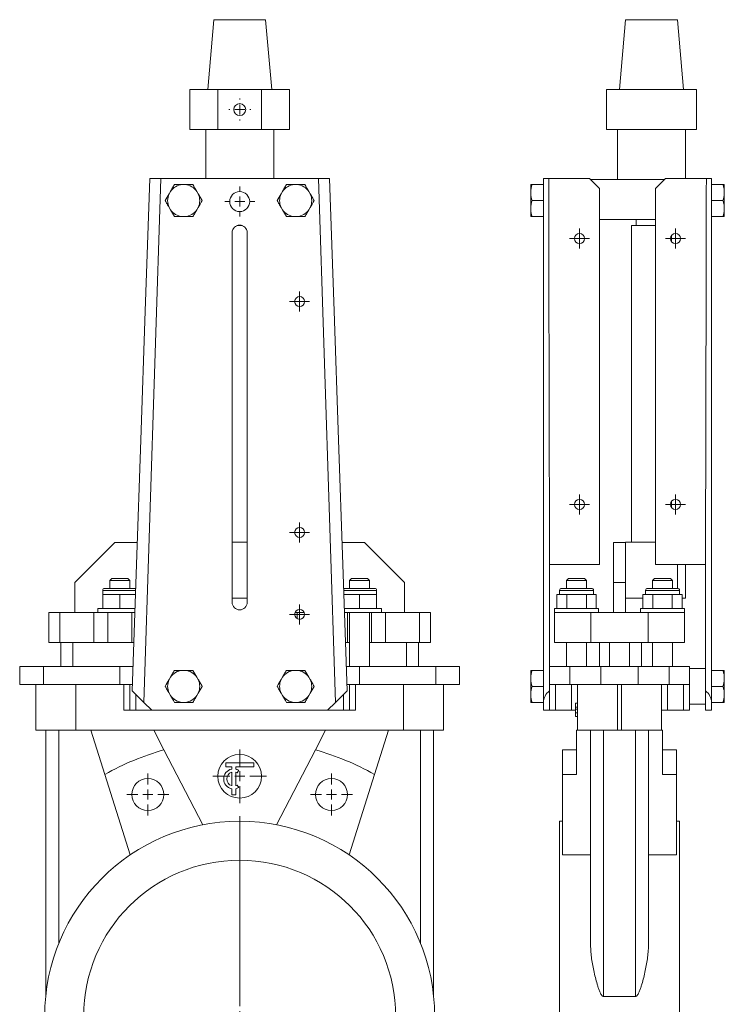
# Model space of a CAD drawing. Header units: millimetres. Extents: x -135 to 218, y 21 to 816.
# Tile 2 of 2: x -135 to 218, y 323 to 816. Entities that reach past the tile are written whole.
import ezdxf

# ---------------------------------------------------------------- set-up
doc = ezdxf.new("R2010")
doc.units = ezdxf.units.MM

# ---------------------------------------------------------------- blocks, each defined once
blk = doc.blocks.new('SW_CENTERMARKSYMBOL_0')
at = {"color": 0, "linetype": 'Continuous', "lineweight": 0}
for p, q in [((0, 5), (0, 100)), ((-5, 0), (-100, 0)), ((0, 0), (-2.5, 0)), ((0, 0), (0, 2.5)), ((0, 0), (0, -2.5)), ((0, 0), (2.5, 0)), ((5, 0), (100, 0)), ((0, -5), (0, -100))]:
    blk.add_line(p, q, dxfattribs=at)
blk = doc.blocks.new('SW_CENTERMARKSYMBOL_1')
at = {"color": 0, "linetype": 'Continuous', "lineweight": 0}
for p, q in [((0, 5), (0, 10.5)), ((-5, 0), (-10.5, 0)), ((0, 0), (-2.5, 0)), ((0, 0), (0, 2.5)), ((0, 0), (0, -2.5)), ((0, 0), (2.5, 0)), ((5, 0), (10.5, 0)), ((0, -5), (0, -10.5))]:
    blk.add_line(p, q, dxfattribs=at)
blk = doc.blocks.new('SW_CENTERMARKSYMBOL_2')
at = {"color": 0, "linetype": 'Continuous', "lineweight": 0}
for p, q in [((0, 5), (0, 10.5)), ((-5, 0), (-10.5, 0)), ((0, 0), (-2.5, 0)), ((0, 0), (0, 2.5)), ((0, 0), (0, -2.5)), ((0, 0), (2.5, 0)), ((5, 0), (10.5, 0)), ((0, -5), (0, -10.5))]:
    blk.add_line(p, q, dxfattribs=at)
blk = doc.blocks.new('SW_CENTERMARKSYMBOL_5')
at = {"color": 0, "linetype": 'Continuous', "lineweight": 0}
for p, q in [((0, 2.5), (0, 5)), ((-2.5, 0), (-5, 0)), ((0, 0), (-2.5, 0)), ((0, 0), (0, 2.5)), ((0, 0), (0, -2.5)), ((0, 0), (2.5, 0)), ((2.5, 0), (5, 0)), ((0, -2.5), (0, -5))]:
    blk.add_line(p, q, dxfattribs=at)
blk = doc.blocks.new('SW_CENTERMARKSYMBOL_6')
at = {"color": 0, "linetype": 'Continuous', "lineweight": 0}
for p, q in [((0, 2.5), (0, 5)), ((-2.5, 0), (-5, 0)), ((0, 0), (-2.5, 0)), ((0, 0), (0, 2.5)), ((0, 0), (0, -2.5)), ((0, 0), (2.5, 0)), ((2.5, 0), (5, 0)), ((0, -2.5), (0, -5))]:
    blk.add_line(p, q, dxfattribs=at)
blk = doc.blocks.new('SW_CENTERMARKSYMBOL_7')
at = {"color": 0, "linetype": 'Continuous', "lineweight": 0}
for p, q in [((0, 2.5), (0, 5)), ((-2.5, 0), (-5, 0)), ((0, 0), (-2.5, 0)), ((0, 0), (0, 2.5)), ((0, 0), (0, -2.5)), ((0, 0), (2.5, 0)), ((2.5, 0), (5, 0)), ((0, -2.5), (0, -5))]:
    blk.add_line(p, q, dxfattribs=at)
blk = doc.blocks.new('SW_CENTERMARKSYMBOL_8')
at = {"color": 0, "linetype": 'Continuous', "lineweight": 0}
for p, q in [((0, 5), (0, 7.5)), ((-5, 0), (-7.5, 0)), ((0, 0), (-2.5, 0)), ((0, 0), (0, 2.5)), ((0, 0), (0, -2.5)), ((0, 0), (2.5, 0)), ((5, 0), (7.5, 0)), ((0, -5), (0, -7.5))]:
    blk.add_line(p, q, dxfattribs=at)
blk = doc.blocks.new('SW_CENTERMARKSYMBOL_9')
at = {"color": 0, "linetype": 'Continuous', "lineweight": 0}
for p, q in [((0, 5), (0, 5.5)), ((-5, 0), (-5.5, 0)), ((0, 0), (-2.5, 0)), ((0, 0), (0, 2.5)), ((0, 0), (0, -2.5)), ((0, 0), (2.5, 0)), ((5, 0), (5.5, 0)), ((0, -5), (0, -5.5))]:
    blk.add_line(p, q, dxfattribs=at)
blk = doc.blocks.new('SW_CENTERMARKSYMBOL_10')
at = {"color": 0, "linetype": 'Continuous', "lineweight": 0}
for p, q in [((0, 5), (0, 13.4)), ((-5, 0), (-13.4, 0)), ((0, 0), (-2.5, 0)), ((0, 0), (0, 2.5)), ((0, 0), (0, -2.5)), ((0, 0), (2.5, 0)), ((5, 0), (13.4, 0)), ((0, -5), (0, -13.4))]:
    blk.add_line(p, q, dxfattribs=at)
blk = doc.blocks.new('SW_CENTERMARKSYMBOL_11')
at = {"color": 0, "linetype": 'Continuous', "lineweight": 0}
for p, q in [((0, 2.5), (0, 5)), ((-2.5, 0), (-5, 0)), ((0, 0), (-2.5, 0)), ((0, 0), (0, 2.5)), ((0, 0), (0, -2.5)), ((0, 0), (2.5, 0)), ((2.5, 0), (5, 0)), ((0, -2.5), (0, -5))]:
    blk.add_line(p, q, dxfattribs=at)
blk = doc.blocks.new('SW_CENTERMARKSYMBOL_12')
at = {"color": 0, "linetype": 'Continuous', "lineweight": 0}
for p, q in [((0, 2.5), (0, 5)), ((-2.5, 0), (-5, 0)), ((0, 0), (-2.5, 0)), ((0, 0), (0, 2.5)), ((0, 0), (0, -2.5)), ((0, 0), (2.5, 0)), ((2.5, 0), (5, 0)), ((0, -2.5), (0, -5))]:
    blk.add_line(p, q, dxfattribs=at)
blk = doc.blocks.new('SW_CENTERMARKSYMBOL_13')
at = {"color": 0, "linetype": 'Continuous', "lineweight": 0}
for p, q in [((0, 2.5), (0, 5)), ((-2.5, 0), (-5, 0)), ((0, 0), (-2.5, 0)), ((0, 0), (0, 2.5)), ((0, 0), (0, -2.5)), ((0, 0), (2.5, 0)), ((2.5, 0), (5, 0)), ((0, -2.5), (0, -5))]:
    blk.add_line(p, q, dxfattribs=at)
blk = doc.blocks.new('SW_CENTERMARKSYMBOL_14')
at = {"color": 0, "linetype": 'Continuous', "lineweight": 0}
for p, q in [((0, 2.5), (0, 5)), ((-2.5, 0), (-5, 0)), ((0, 0), (-2.5, 0)), ((0, 0), (0, 2.5)), ((0, 0), (0, -2.5)), ((0, 0), (2.5, 0)), ((2.5, 0), (5, 0)), ((0, -2.5), (0, -5))]:
    blk.add_line(p, q, dxfattribs=at)

msp = doc.modelspace()

# ---------------------------------------------------------------- linework, layer by layer
at = {"color": 7, "linetype": 'Continuous', "lineweight": 15}
for p, q in [((-37.72, 815.68), (-40.78, 780.68)), ((-37.72, 815.68), (-11.85, 815.68)), ((-11.85, 815.68), (-8.78, 780.68)), ((168.23, 815.68), (165.17, 780.68)), ((168.23, 815.68), (194.11, 815.68)), ((194.11, 815.68), (197.17, 780.68)), ((-49.78, 780.68), (-49.78, 760.68)), ((-49.78, 780.68), (-35.68, 780.68)), ((-35.68, 780.68), (-35.68, 760.68)), ((-35.68, 780.68), (-13.89, 780.68)), ((-13.89, 780.68), (-13.89, 760.68)), ((-13.89, 780.68), (0.22, 780.68)), ((0.22, 760.68), (0.22, 780.68)), ((158.67, 780.68), (158.67, 760.68)), ((158.67, 780.68), (203.67, 780.68)), ((203.67, 780.68), (203.67, 760.68)), ((-49.78, 760.68), (-35.68, 760.68)), ((-41.78, 760.68), (-41.78, 736.18)), ((-35.68, 760.68), (-13.89, 760.68)), ((-13.89, 760.68), (0.22, 760.68)), ((-7.78, 736.18), (-7.78, 760.68)), ((158.67, 760.68), (203.67, 760.68)), ((164.17, 760.68), (164.17, 735.68)), ((198.17, 736.18), (198.17, 760.68)), ((-64.13, 736.18), (-72.65, 474.05)), ((-69.78, 736.18), (-64.13, 736.18)), ((-64.13, 736.18), (-24.78, 736.18)), ((-24.78, 736.18), (14.56, 736.18)), ((23.09, 474.05), (14.56, 736.18)), ((14.56, 736.18), (20.22, 736.18)), ((127.17, 736.18), (129.74, 736.18)), ((127.17, 474.05), (127.17, 736.18)), ((150.17, 736.18), (129.74, 736.18)), ((155.17, 731.18), (150.17, 736.18)), ((150.67, 735.68), (187.67, 735.68)), ((188.17, 736.18), (183.17, 731.18)), ((188.17, 736.18), (208.6, 736.18)), ((208.6, 736.18), (211.17, 736.18)), ((211.17, 736.18), (211.17, 474.05)), ((-59.39, 729.73), (-60.03, 728.63)), ((-52.14, 733.18), (-53.42, 733.18)), ((-45.53, 728.63), (-46.17, 729.73)), ((-3.39, 729.73), (-4.03, 728.63)), ((3.86, 733.18), (2.58, 733.18)), ((10.47, 728.63), (9.83, 729.73)), ((120.77, 729.73), (120.77, 733.18)), ((120.77, 729.73), (120.77, 728.63)), ((121.47, 733.18), (127.17, 733.18)), ((155.17, 543.18), (155.17, 731.18)), ((183.17, 543.18), (183.17, 731.18)), ((216.87, 733.18), (211.17, 733.18)), ((217.57, 733.18), (217.57, 729.73)), ((217.57, 729.73), (217.57, 728.63)), ((120.77, 721.73), (120.77, 728.63)), ((121.47, 725.18), (127.17, 725.18)), ((216.87, 725.18), (211.17, 725.18)), ((217.57, 728.63), (217.57, 721.73)), ((-60.03, 721.73), (-59.39, 720.62)), ((-46.17, 720.62), (-45.53, 721.73)), ((-4.03, 721.73), (-3.39, 720.62)), ((9.83, 720.62), (10.47, 721.73)), ((120.77, 721.73), (120.77, 720.62)), ((120.77, 717.18), (120.77, 720.62)), ((217.57, 721.73), (217.57, 720.62)), ((217.57, 720.62), (217.57, 717.18)), ((-53.42, 717.18), (-52.14, 717.18)), ((2.58, 717.18), (3.86, 717.18)), ((121.47, 717.18), (127.17, 717.18)), ((155.17, 715.68), (183.17, 715.68)), ((173.42, 715.68), (173.42, 712.68)), ((216.87, 717.18), (211.17, 717.18)), ((-26.13, 712.68), (-23.44, 712.68)), ((171.17, 712.68), (171.17, 554.28)), ((171.17, 712.68), (183.19, 712.68)), ((-28.53, 524.18), (-28.53, 709.18)), ((-21.03, 709.18), (-21.03, 524.18)), ((191.17, 704.68), (191.17, 707.68)), ((191.17, 571.68), (191.17, 574.68)), ((-87.28, 554.18), (-107.28, 534.18)), ((-87.28, 554.18), (-76.03, 554.18)), ((-28.53, 554.28), (-21.03, 554.28)), ((26.46, 554.18), (37.72, 554.18)), ((57.72, 534.18), (37.72, 554.18)), ((162.17, 554.18), (168.17, 554.18)), ((162.17, 534.18), (162.17, 554.18)), ((168.17, 554.18), (168.17, 554.28)), ((168.17, 554.28), (183.17, 554.28)), ((168.17, 554.18), (168.17, 534.18)), ((-76.41, 543.18), (-78.47, 479.86)), ((26.84, 543.18), (28.9, 479.86)), ((130.17, 543.18), (130.17, 492.18)), ((155.17, 543.18), (130.17, 543.18)), ((183.17, 543.18), (208.17, 543.18)), ((194.17, 531.18), (194.17, 543.18)), ((198.17, 526.28), (198.17, 543.18)), ((208.17, 543.18), (208.17, 479.86)), ((-107.28, 519.18), (-107.28, 534.18)), ((-88.78, 536.18), (-89.78, 535.18)), ((-89.78, 535.18), (-89.78, 531.18)), ((-79.78, 535.18), (-89.78, 535.18)), ((-88.78, 536.18), (-80.78, 536.18)), ((-79.78, 535.18), (-80.78, 536.18)), ((-79.78, 531.18), (-79.78, 535.18)), ((31.22, 536.18), (30.22, 535.18)), ((30.22, 535.18), (30.22, 531.18)), ((35.22, 535.18), (30.22, 535.18)), ((31.22, 536.18), (35.22, 536.18)), ((35.22, 536.18), (39.22, 536.18)), ((40.22, 535.18), (35.22, 535.18)), ((40.22, 535.18), (39.22, 536.18)), ((40.22, 531.18), (40.22, 535.18)), ((57.72, 519.18), (57.72, 534.18)), ((139.67, 536.18), (138.67, 535.18)), ((138.67, 535.18), (138.67, 531.18)), ((138.67, 535.18), (148.67, 535.18)), ((147.67, 536.18), (139.67, 536.18)), ((148.67, 535.18), (147.67, 536.18)), ((148.67, 531.18), (148.67, 535.18)), ((168.17, 534.18), (162.17, 534.18)), ((162.17, 519.18), (162.17, 534.18)), ((168.17, 519.18), (168.17, 534.18)), ((182.67, 536.18), (181.67, 535.18)), ((181.67, 535.18), (181.67, 531.18)), ((191.67, 535.18), (181.67, 535.18)), ((182.67, 536.18), (190.67, 536.18)), ((191.67, 535.18), (190.67, 536.18)), ((191.67, 531.18), (191.67, 535.18)), ((-93.28, 530.18), (-93.28, 528.18)), ((-93.28, 528.18), (-93.28, 521.18)), ((-93.28, 528.18), (-89.03, 528.18)), ((-92.28, 531.18), (-77.28, 531.18)), ((-89.03, 528.18), (-84.78, 528.18)), ((-84.78, 528.18), (-84.78, 521.18)), ((-84.78, 528.18), (-80.53, 528.18)), ((-80.53, 528.18), (-76.9, 528.18)), ((30.97, 528.18), (27.33, 528.18)), ((27.72, 531.18), (35.22, 531.18)), ((35.22, 528.18), (30.97, 528.18)), ((35.22, 531.18), (42.72, 531.18)), ((35.22, 528.18), (35.22, 521.18)), ((39.47, 528.18), (35.22, 528.18)), ((43.72, 528.18), (39.47, 528.18)), ((43.72, 528.18), (43.72, 530.18)), ((43.72, 528.18), (43.72, 521.18)), ((133.85, 528.18), (133.85, 521.18)), ((136.31, 528.18), (133.85, 528.18)), ((135.17, 530.18), (135.17, 528.18)), ((151.17, 531.18), (136.17, 531.18)), ((138.76, 528.18), (136.31, 528.18)), ((138.76, 528.18), (138.76, 521.18)), ((143.67, 528.18), (138.76, 528.18)), ((148.58, 528.18), (143.67, 528.18)), ((148.58, 528.18), (148.58, 521.18)), ((151.03, 528.18), (148.58, 528.18)), ((153.48, 528.18), (151.03, 528.18)), ((152.17, 528.18), (152.17, 530.18)), ((153.48, 528.18), (153.48, 521.18)), ((176.85, 528.18), (176.85, 521.18)), ((176.85, 528.18), (179.31, 528.18)), ((178.17, 530.18), (178.17, 528.18)), ((179.17, 531.18), (194.17, 531.18)), ((179.31, 528.18), (181.76, 528.18)), ((181.76, 528.18), (181.76, 521.18)), ((181.76, 528.18), (186.67, 528.18)), ((186.67, 528.18), (191.58, 528.18)), ((191.58, 528.18), (191.58, 521.18)), ((191.58, 528.18), (194.03, 528.18)), ((194.03, 528.18), (196.48, 528.18)), ((195.17, 528.18), (195.17, 530.18)), ((196.48, 528.18), (196.48, 521.18)), ((-28.53, 526.28), (-21.03, 526.28)), ((168.17, 526.28), (176.85, 526.28)), ((196.48, 526.28), (198.17, 526.28)), ((-120.28, 519.18), (-120.28, 504.18)), ((-120.28, 519.18), (-114.68, 519.18)), ((-114.68, 519.18), (-114.68, 504.18)), ((-114.68, 519.18), (-97.78, 519.18)), ((-97.78, 519.18), (-97.78, 504.18)), ((-97.78, 519.18), (-90.78, 519.18)), ((-95.78, 521.18), (-95.78, 519.18)), ((-95.78, 521.18), (-77.12, 521.18)), ((-90.78, 519.18), (-90.78, 504.18)), ((-78.78, 519.18), (-90.78, 519.18)), ((-78.78, 519.18), (-78.78, 504.18)), ((-78.78, 519.18), (-77.19, 519.18)), ((2.93, 519.18), (4.02, 519.18)), ((4.02, 519.18), (7.51, 519.18)), ((46.22, 521.18), (27.56, 521.18)), ((27.62, 519.18), (29.22, 519.18)), ((29.22, 519.18), (29.22, 504.18)), ((41.22, 519.18), (29.22, 519.18)), ((30.22, 519.18), (30.22, 492.18)), ((40.22, 492.18), (40.22, 519.18)), ((41.22, 519.18), (48.22, 519.18)), ((41.22, 519.18), (41.22, 504.18)), ((46.22, 519.18), (46.22, 521.18)), ((48.22, 519.18), (48.22, 504.18)), ((48.22, 519.18), (65.11, 519.18)), ((65.11, 519.18), (65.11, 504.18)), ((65.11, 519.18), (70.72, 519.18)), ((70.72, 504.18), (70.72, 519.18)), ((132.67, 521.18), (132.67, 519.18)), ((154.67, 521.18), (132.67, 521.18)), ((132.67, 519.18), (132.67, 504.18)), ((132.67, 519.18), (150.89, 519.18)), ((150.89, 519.18), (150.89, 504.18)), ((150.89, 519.18), (179.45, 519.18)), ((154.67, 519.18), (154.67, 521.18)), ((175.67, 521.18), (175.67, 519.18)), ((175.67, 521.18), (197.67, 521.18)), ((179.45, 519.18), (179.45, 504.18)), ((179.45, 519.18), (197.67, 519.18)), ((197.67, 519.18), (197.67, 521.18)), ((197.67, 519.18), (197.67, 504.18)), ((-120.28, 504.18), (-114.68, 504.18)), ((-114.68, 504.18), (-97.78, 504.18)), ((-114.28, 504.18), (-114.28, 492.18)), ((-108.28, 504.18), (-108.28, 492.18)), ((-97.78, 504.18), (-90.78, 504.18)), ((-90.78, 504.18), (-78.78, 504.18)), ((-78.78, 504.18), (-77.68, 504.18)), ((28.11, 504.18), (29.22, 504.18)), ((29.22, 504.18), (30.22, 504.18)), ((40.22, 504.18), (41.22, 504.18)), ((41.22, 504.18), (48.22, 504.18)), ((48.22, 504.18), (65.11, 504.18)), ((58.72, 504.18), (58.72, 492.18)), ((64.72, 504.18), (64.72, 492.18)), ((65.11, 504.18), (70.72, 504.18)), ((132.67, 504.18), (150.89, 504.18)), ((138.67, 504.18), (138.67, 492.18)), ((148.67, 492.18), (148.67, 504.18)), ((150.89, 504.18), (179.45, 504.18)), ((155.17, 504.18), (155.17, 492.18)), ((160.17, 504.18), (160.17, 492.18)), ((170.17, 504.18), (170.17, 492.18)), ((176.17, 504.18), (176.17, 492.18)), ((179.45, 504.18), (197.67, 504.18)), ((181.67, 504.18), (181.67, 492.18)), ((191.67, 492.18), (191.67, 504.18)), ((-134.78, 483.18), (-134.78, 492.18)), ((-134.78, 492.18), (-122.92, 492.18)), ((-122.92, 483.18), (-122.92, 492.18)), ((-122.92, 492.18), (-84.78, 492.18)), ((-84.78, 483.18), (-84.78, 492.18)), ((-84.78, 492.18), (-78.07, 492.18)), ((-52.14, 490.18), (-53.42, 490.18)), ((3.86, 490.18), (2.58, 490.18)), ((28.5, 492.18), (35.22, 492.18)), ((35.22, 483.18), (35.22, 492.18)), ((35.22, 492.18), (73.36, 492.18)), ((73.36, 483.18), (73.36, 492.18)), ((73.36, 492.18), (85.22, 492.18)), ((85.22, 483.18), (85.22, 492.18)), ((120.77, 486.73), (120.77, 490.18)), ((121.47, 490.18), (127.17, 490.18)), ((130.17, 483.18), (130.17, 492.18)), ((130.17, 492.18), (140.39, 492.18)), ((140.39, 483.18), (140.39, 492.18)), ((140.39, 492.18), (155.84, 492.18)), ((155.84, 483.18), (155.84, 492.18)), ((155.84, 492.18), (174.5, 492.18)), ((174.5, 483.18), (174.5, 492.18)), ((174.5, 492.18), (189.95, 492.18)), ((189.95, 483.18), (189.95, 492.18)), ((189.95, 492.18), (200.17, 492.18)), ((200.17, 483.18), (200.17, 492.18)), ((208.17, 491.18), (200.17, 491.18)), ((216.87, 490.18), (211.17, 490.18)), ((217.57, 490.18), (217.57, 486.73)), ((-134.78, 483.18), (-122.92, 483.18)), ((-126.78, 460.18), (-126.78, 483.18)), ((-122.92, 483.18), (-84.78, 483.18)), ((-106.78, 460.18), (-106.78, 483.18)), ((-84.78, 483.18), (-78.36, 483.18)), ((-82.78, 470.18), (-82.78, 483.18)), ((-79.78, 470.18), (-79.78, 483.18)), ((-59.39, 486.73), (-60.03, 485.63)), ((-45.53, 485.63), (-46.17, 486.73)), ((-3.39, 486.73), (-4.03, 485.63)), ((10.47, 485.63), (9.83, 486.73)), ((28.79, 483.18), (35.22, 483.18)), ((30.22, 470.18), (30.22, 483.18)), ((33.22, 470.18), (33.22, 483.18)), ((35.22, 483.18), (73.36, 483.18)), ((57.22, 460.18), (57.22, 483.18)), ((73.36, 483.18), (85.22, 483.18)), ((77.22, 460.18), (77.22, 483.18)), ((120.77, 486.73), (120.77, 485.63)), ((120.77, 478.73), (120.77, 485.63)), ((130.17, 483.18), (140.39, 483.18)), ((130.17, 483.18), (130.17, 479.86)), ((133.17, 470.18), (133.17, 483.18)), ((140.39, 483.18), (155.84, 483.18)), ((141.17, 470.18), (141.17, 483.18)), ((144.17, 460.18), (144.17, 483.18)), ((155.84, 483.18), (174.5, 483.18)), ((164.17, 460.18), (164.17, 483.18)), ((166.17, 460.18), (166.17, 483.18)), ((174.5, 483.18), (189.95, 483.18)), ((186.17, 460.18), (186.17, 483.18)), ((189.17, 470.18), (189.17, 483.18)), ((189.95, 483.18), (200.17, 483.18)), ((197.17, 470.18), (197.17, 483.18)), ((200.17, 470.18), (200.17, 483.18)), ((217.57, 486.73), (217.57, 485.63)), ((217.57, 485.63), (217.57, 478.73)), ((-60.03, 478.73), (-59.39, 477.62)), ((-46.17, 477.62), (-45.53, 478.73)), ((-4.03, 478.73), (-3.39, 477.62)), ((9.83, 477.62), (10.47, 478.73)), ((120.77, 478.73), (120.77, 477.62)), ((121.47, 482.18), (127.17, 482.18)), ((130.17, 478.18), (130.17, 479.86)), ((130.17, 470.18), (130.17, 478.18)), ((208.17, 470.18), (208.17, 479.86)), ((216.87, 482.18), (211.17, 482.18)), ((217.57, 478.73), (217.57, 477.62)), ((-68.78, 470.18), (-72.65, 474.05)), ((-53.42, 474.18), (-52.14, 474.18)), ((2.58, 474.18), (3.86, 474.18)), ((23.09, 474.05), (19.22, 470.18)), ((120.77, 474.18), (120.77, 477.62)), ((121.47, 474.18), (127.17, 474.18)), ((127.17, 470.18), (127.17, 474.05)), ((143.17, 473.69), (143.17, 471.74)), ((143.17, 473.69), (144.17, 473.69)), ((208.17, 473.18), (200.17, 473.18)), ((216.87, 474.18), (211.17, 474.18)), ((211.17, 470.18), (211.17, 474.05)), ((217.57, 477.62), (217.57, 474.18)), ((-79.78, 470.18), (-82.78, 470.18)), ((-76.78, 470.18), (-79.78, 470.18)), ((-68.96, 470.18), (-76.78, 470.18)), ((-68.78, 470.18), (19.22, 470.18)), ((27.22, 470.18), (19.39, 470.18)), ((30.22, 470.18), (27.22, 470.18)), ((33.22, 470.18), (30.22, 470.18)), ((130.17, 470.18), (127.17, 470.18)), ((133.17, 470.18), (130.17, 470.18)), ((141.17, 470.18), (133.17, 470.18)), ((143.18, 470.18), (141.17, 470.18)), ((143.17, 471.74), (144.17, 471.74)), ((143.17, 471.74), (143.17, 470.84)), ((143.17, 470.84), (144.17, 470.84)), ((143.17, 470.35), (143.17, 469.25)), ((143.17, 468.96), (144.17, 468.96)), ((189.17, 470.18), (186.17, 470.18)), ((197.17, 470.18), (189.17, 470.18)), ((200.17, 470.18), (197.17, 470.18)), ((208.17, 470.18), (211.17, 470.18)), ((143.17, 467.02), (144.17, 467.02)), ((-106.78, 460.18), (-126.78, 460.18)), ((-121.78, 327.04), (-121.78, 460.18)), ((-115.28, 353.46), (-115.28, 460.18)), ((-99.16, 460.18), (-106.78, 460.18)), ((-67.74, 460.18), (-99.16, 460.18)), ((-99.16, 460.18), (-92.21, 438.16)), ((-62.65, 450.4), (-67.74, 460.18)), ((18.17, 460.18), (-67.74, 460.18)), ((18.17, 460.18), (13.08, 450.4)), ((49.59, 460.18), (18.17, 460.18)), ((42.65, 438.16), (49.59, 460.18)), ((57.22, 460.18), (49.59, 460.18)), ((77.22, 460.18), (57.22, 460.18)), ((65.72, 353.46), (65.72, 460.18)), ((72.22, 327.04), (72.22, 460.18)), ((143.67, 460.18), (143.67, 438.16)), ((143.67, 460.18), (144.17, 460.18)), ((164.17, 460.18), (144.17, 460.18)), ((150.67, 353.46), (150.67, 460.18)), ((157.17, 327.04), (157.17, 460.18)), ((166.17, 460.18), (164.17, 460.18)), ((186.17, 460.18), (166.17, 460.18)), ((173.17, 327.04), (173.17, 460.18)), ((179.67, 353.46), (179.67, 460.18)), ((186.17, 460.18), (186.67, 460.18)), ((186.67, 460.18), (186.67, 438.16)), ((-43.14, 412.93), (-62.65, 450.4)), ((-6.42, 412.93), (13.08, 450.4)), ((136.67, 450.4), (136.67, 438.16)), ((143.67, 450.4), (136.67, 450.4)), ((193.67, 450.4), (186.67, 450.4)), ((193.67, 450.4), (193.67, 438.16)), ((-31.78, 441.85), (-31.78, 443.85)), ((-31.78, 443.85), (-17.78, 443.85)), ((-17.78, 443.85), (-17.78, 441.85)), ((-28.78, 441.85), (-31.78, 441.85)), ((-28.78, 440.75), (-28.78, 441.85)), ((-28.78, 432.49), (-28.78, 439.2)), ((-26.78, 440.75), (-26.78, 441.85)), ((-17.78, 441.85), (-26.78, 441.85)), ((-26.78, 432.49), (-26.78, 439.2)), ((-25.28, 440.18), (-26.03, 438.88)), ((-92.21, 438.16), (-79.51, 397.87)), ((42.65, 438.16), (29.94, 397.87)), ((136.67, 438.16), (136.67, 397.87)), ((143.67, 438.16), (136.67, 438.16)), ((193.67, 438.16), (186.67, 438.16)), ((193.67, 438.16), (193.67, 397.87)), ((-28.78, 427.85), (-28.78, 430.95)), ((-26.78, 427.85), (-26.78, 430.95)), ((-25.28, 431.52), (-26.03, 432.82)), ((-28.78, 427.85), (-26.78, 427.85)), ((136.67, 414.68), (135.17, 414.68)), ((135.17, 414.68), (135.17, 219.68)), ((195.17, 414.68), (193.67, 414.68)), ((195.17, 414.68), (195.17, 219.68)), ((150.67, 397.87), (136.67, 397.87)), ((193.67, 397.87), (179.67, 397.87)), ((157.17, 327.04), (173.17, 327.04))]:
    msp.add_line(p, q, dxfattribs=at)
at = {"color": 8, "linetype": 'Continuous', "lineweight": 15}
for p, q in [((-76.83, 530.18), (-93.28, 530.18)), ((35.22, 530.18), (27.26, 530.18)), ((43.72, 530.18), (35.22, 530.18)), ((135.17, 530.18), (152.17, 530.18)), ((195.17, 530.18), (178.17, 530.18)), ((4.02, 519.18), (4.02, 515.98)), ((-76.78, 470.18), (-76.78, 478.18)), ((27.22, 470.18), (27.22, 478.18))]:
    msp.add_line(p, q, dxfattribs=at)
at = {"color": 7, "linetype": 'Continuous', "lineweight": 15, "flags": 128}
for points in [[(-76.41, 543.18), (-74.27, 605.56), (-72.06, 669.91), (-69.78, 736.18)], [(20.22, 736.18), (22.49, 669.91), (24.7, 605.56), (26.84, 543.18)], [(-72.65, 474.05), (-73.99, 475.39), (-75.29, 476.68), (-76.49, 477.89), (-77.56, 478.96), (-78.47, 479.86)], [(28.9, 479.86), (28, 478.96), (26.93, 477.89), (25.72, 476.68), (24.43, 475.39), (23.09, 474.05)]]:
    msp.add_lwpolyline(points, dxfattribs=at)
at = {"color": 7, "linetype": 'Continuous', "lineweight": 15}
for centre, radius in [((-24.78, 770.68), 3), ((-24.78, 724.68), 5), ((145.17, 706.18), 2.5), ((193.17, 706.18), 2.5), ((5.22, 674.68), 2.5), ((145.17, 573.18), 2.5), ((193.17, 573.18), 2.5), ((5.22, 559.18), 2.5), ((5.22, 518.18), 2.5), ((-24.78, 437.18), 10.9), ((-70.71, 428.04), 8), ((21.14, 428.04), 8), ((-24.78, 317.18), 97.5), ((-24.78, 317.18), 78)]:
    msp.add_circle(centre, radius, dxfattribs=at)
for centre, radius, start, end in [((-52.78, 725.18), 8.03, 94.5671, 145.4329), ((-52.78, 725.18), 8.03, 34.5671, 85.4329), ((3.22, 725.18), 8.03, 94.5671, 145.4329), ((3.22, 725.18), 8.03, 34.5671, 85.4329), ((-52.78, 725.18), 8.03, 154.5671, 205.4329), ((-52.78, 725.18), 8.03, 334.5671, 25.4329), ((3.22, 725.18), 8.03, 154.5671, 205.4329), ((3.22, 725.18), 8.03, 334.5671, 25.4329), ((-52.78, 725.18), 8.03, 214.5671, 265.4329), ((-52.78, 725.18), 8.03, 274.5671, 325.4329), ((3.22, 725.18), 8.03, 214.5671, 265.4329), ((3.22, 725.18), 8.03, 274.5671, 325.4329), ((-24.78, 709.18), 3.75, 0, 180), ((-92.28, 530.18), 1, 90, 180), ((-77.28, 530.18), 1, 61.2763, 90), ((27.72, 530.18), 1, 90, 118.7237), ((42.72, 530.18), 1, 0, 90), ((136.17, 530.18), 1, 90, 180), ((151.17, 530.18), 1, 0, 90), ((179.17, 530.18), 1, 90, 180), ((194.17, 530.18), 1, 0, 90), ((-24.78, 524.18), 3.75, 180, 0), ((-52.78, 482.18), 8.03, 94.5671, 145.4329), ((-52.78, 482.18), 8.03, 34.5671, 85.4329), ((3.22, 482.18), 8.03, 94.5671, 145.4329), ((3.22, 482.18), 8.03, 34.5671, 85.4329), ((-52.78, 482.18), 8.03, 154.5671, 205.4329), ((-52.78, 482.18), 8.03, 334.5671, 25.4329), ((3.22, 482.18), 8.03, 154.5671, 205.4329), ((3.22, 482.18), 8.03, 334.5671, 25.4329), ((-52.78, 482.18), 8.03, 214.5671, 265.4329), ((-52.78, 482.18), 8.03, 274.5671, 325.4329), ((3.22, 482.18), 8.03, 214.5671, 265.4329), ((3.22, 482.18), 8.03, 274.5671, 325.4329), ((-24.78, 317.18), 138.5, 105.8662, 119.1338), ((-24.78, 317.18), 138.5, 60.8662, 74.1338), ((-27.78, 435.85), 5, 101.537, 258.463), ((-27.78, 435.85), 3.5, 106.6015, 253.3985), ((-27.78, 435.85), 5, 60, 78.463), ((-27.78, 435.85), 3.5, 60, 73.3985), ((-27.78, 435.85), 3.5, 286.6015, 300), ((-27.78, 435.85), 5, 281.537, 300)]:
    msp.add_arc(centre, radius, start, end, dxfattribs=at)
for centre, major_axis, ratio, start_param, end_param in [((134.67, 3892.83), (0, 4187.07), 0.001791, 2.424783, 2.498092), ((203.67, 3892.83), (0, 4187.07), 0.001791, 3.785094, 3.858402), ((134.67, 474.05), (7.5, 0), 0.969003, 2.214297, 3.141593), ((203.67, 474.05), (7.5, 0), 0.969003, 0, 0.927295)]:
    msp.add_ellipse(centre, major_axis=major_axis, ratio=ratio, start_param=start_param, end_param=end_param, dxfattribs=at)
for points, knots in [([(-57.4, 733.18), (-57.73, 732.62), (-58.05, 732.06), (-58.71, 730.91), (-59.05, 730.32), (-59.39, 729.73)], [0, 0, 0, 0, 0.5, 0.5, 1, 1, 1, 1]), ([(-57.4, 733.18), (-56.76, 733.18), (-56.11, 733.18), (-54.78, 733.18), (-54.09, 733.18), (-53.42, 733.18)], [0, 0, 0, 0, 0.5, 0.5, 1, 1, 1, 1]), ([(-52.14, 733.18), (-51.47, 733.18), (-50.81, 733.18), (-49.48, 733.18), (-48.81, 733.18), (-48.16, 733.18)], [0, 0, 0, 0, 0.5, 0.5, 1, 1, 1, 1]), ([(-1.4, 733.18), (-1.73, 732.62), (-2.05, 732.06), (-2.71, 730.91), (-3.05, 730.32), (-3.39, 729.73)], [0, 0, 0, 0, 0.5, 0.5, 1, 1, 1, 1]), ([(-1.4, 733.18), (-0.76, 733.18), (-0.11, 733.18), (1.22, 733.18), (1.91, 733.18), (2.58, 733.18)], [0, 0, 0, 0, 0.5, 0.5, 1, 1, 1, 1]), ([(3.86, 733.18), (4.53, 733.18), (5.19, 733.18), (6.52, 733.18), (7.19, 733.18), (7.84, 733.18)], [0, 0, 0, 0, 0.5, 0.5, 1, 1, 1, 1]), ([(121.47, 733.18), (121.28, 732.62), (121.12, 732.06), (120.88, 730.91), (120.8, 730.32), (120.77, 729.73)], [0, 0, 0, 0, 0.5, 0.5, 1, 1, 1, 1]), ([(216.87, 733.18), (217.06, 732.62), (217.21, 732.06), (217.46, 730.91), (217.54, 730.32), (217.57, 729.73)], [0, 0, 0, 0, 0.5, 0.5, 1, 1, 1, 1]), ([(216.87, 733.18), (217.06, 733.18), (217.22, 733.18), (217.46, 733.18), (217.54, 733.18), (217.57, 733.18)], [0, 0, 0, 0, 0.5, 0.5, 1, 1, 1, 1]), ([(-62.02, 725.18), (-61.7, 724.62), (-61.38, 724.06), (-60.71, 722.91), (-60.37, 722.32), (-60.03, 721.73)], [0, 0, 0, 0, 0.5, 0.5, 1, 1, 1, 1]), ([(-43.54, 725.18), (-43.87, 725.74), (-44.19, 726.3), (-44.85, 727.45), (-45.19, 728.04), (-45.53, 728.63)], [0, 0, 0, 0, 0.5, 0.5, 1, 1, 1, 1]), ([(-6.02, 725.18), (-5.7, 724.62), (-5.38, 724.06), (-4.71, 722.91), (-4.37, 722.32), (-4.03, 721.73)], [0, 0, 0, 0, 0.5, 0.5, 1, 1, 1, 1]), ([(12.46, 725.18), (12.13, 725.74), (11.81, 726.3), (11.15, 727.45), (10.81, 728.04), (10.47, 728.63)], [0, 0, 0, 0, 0.5, 0.5, 1, 1, 1, 1]), ([(121.47, 725.18), (121.28, 724.62), (121.12, 724.06), (120.88, 722.91), (120.8, 722.32), (120.77, 721.73)], [0, 0, 0, 0, 0.5, 0.5, 1, 1, 1, 1]), ([(216.87, 725.18), (217.06, 724.62), (217.21, 724.06), (217.46, 722.91), (217.54, 722.32), (217.57, 721.73)], [0, 0, 0, 0, 0.5, 0.5, 1, 1, 1, 1]), ([(-48.16, 717.18), (-47.84, 717.73), (-47.52, 718.3), (-46.85, 719.45), (-46.51, 720.04), (-46.17, 720.62)], [0, 0, 0, 0, 0.5, 0.5, 1, 1, 1, 1]), ([(7.84, 717.18), (8.16, 717.73), (8.48, 718.3), (9.15, 719.45), (9.49, 720.04), (9.83, 720.62)], [0, 0, 0, 0, 0.5, 0.5, 1, 1, 1, 1]), ([(-57.4, 717.18), (-56.76, 717.18), (-56.11, 717.18), (-54.78, 717.18), (-54.1, 717.18), (-53.42, 717.18)], [0, 0, 0, 0, 0.5, 0.5, 1, 1, 1, 1]), ([(-52.14, 717.18), (-51.47, 717.18), (-50.81, 717.18), (-49.48, 717.18), (-48.82, 717.18), (-48.16, 717.18)], [0, 0, 0, 0, 0.5, 0.5, 1, 1, 1, 1]), ([(-1.4, 717.18), (-0.76, 717.18), (-0.11, 717.18), (1.22, 717.18), (1.9, 717.18), (2.58, 717.18)], [0, 0, 0, 0, 0.5, 0.5, 1, 1, 1, 1]), ([(3.86, 717.18), (4.53, 717.18), (5.19, 717.18), (6.52, 717.18), (7.18, 717.18), (7.84, 717.18)], [0, 0, 0, 0, 0.5, 0.5, 1, 1, 1, 1]), ([(121.47, 717.18), (121.28, 717.18), (121.12, 717.18), (120.88, 717.18), (120.8, 717.18), (120.77, 717.18)], [0, 0, 0, 0, 0.5, 0.5, 1, 1, 1, 1]), ([(216.87, 717.18), (217.06, 717.18), (217.22, 717.18), (217.46, 717.18), (217.54, 717.18), (217.57, 717.18)], [0, 0, 0, 0, 0.5, 0.5, 1, 1, 1, 1]), ([(-57.4, 490.18), (-57.73, 489.62), (-58.05, 489.06), (-58.71, 487.91), (-59.05, 487.32), (-59.39, 486.73)], [0, 0, 0, 0, 0.5, 0.5, 1, 1, 1, 1]), ([(-57.4, 490.18), (-56.76, 490.18), (-56.11, 490.18), (-54.78, 490.18), (-54.09, 490.18), (-53.42, 490.18)], [0, 0, 0, 0, 0.5, 0.5, 1, 1, 1, 1]), ([(-52.14, 490.18), (-51.47, 490.18), (-50.81, 490.18), (-49.48, 490.18), (-48.81, 490.18), (-48.16, 490.18)], [0, 0, 0, 0, 0.5, 0.5, 1, 1, 1, 1]), ([(-1.4, 490.18), (-1.73, 489.62), (-2.05, 489.06), (-2.71, 487.91), (-3.05, 487.32), (-3.39, 486.73)], [0, 0, 0, 0, 0.5, 0.5, 1, 1, 1, 1]), ([(-1.4, 490.18), (-0.76, 490.18), (-0.11, 490.18), (1.22, 490.18), (1.91, 490.18), (2.58, 490.18)], [0, 0, 0, 0, 0.5, 0.5, 1, 1, 1, 1]), ([(3.86, 490.18), (4.53, 490.18), (5.19, 490.18), (6.52, 490.18), (7.19, 490.18), (7.84, 490.18)], [0, 0, 0, 0, 0.5, 0.5, 1, 1, 1, 1]), ([(121.47, 490.18), (121.28, 489.62), (121.12, 489.06), (120.88, 487.91), (120.8, 487.32), (120.77, 486.73)], [0, 0, 0, 0, 0.5, 0.5, 1, 1, 1, 1]), ([(216.87, 490.18), (217.06, 489.62), (217.21, 489.06), (217.46, 487.91), (217.54, 487.32), (217.57, 486.73)], [0, 0, 0, 0, 0.5, 0.5, 1, 1, 1, 1]), ([(216.87, 490.18), (217.06, 490.18), (217.22, 490.18), (217.46, 490.18), (217.54, 490.18), (217.57, 490.18)], [0, 0, 0, 0, 0.5, 0.5, 1, 1, 1, 1]), ([(-43.54, 482.18), (-43.87, 482.74), (-44.19, 483.3), (-44.85, 484.45), (-45.19, 485.04), (-45.53, 485.63)], [0, 0, 0, 0, 0.5, 0.5, 1, 1, 1, 1]), ([(12.46, 482.18), (12.13, 482.74), (11.81, 483.3), (11.15, 484.45), (10.81, 485.04), (10.47, 485.63)], [0, 0, 0, 0, 0.5, 0.5, 1, 1, 1, 1]), ([(-62.02, 482.18), (-61.7, 481.62), (-61.38, 481.06), (-60.71, 479.91), (-60.37, 479.32), (-60.03, 478.73)], [0, 0, 0, 0, 0.5, 0.5, 1, 1, 1, 1]), ([(-6.02, 482.18), (-5.7, 481.62), (-5.38, 481.06), (-4.71, 479.91), (-4.37, 479.32), (-4.03, 478.73)], [0, 0, 0, 0, 0.5, 0.5, 1, 1, 1, 1]), ([(121.47, 482.18), (121.28, 481.62), (121.12, 481.06), (120.88, 479.91), (120.8, 479.32), (120.77, 478.73)], [0, 0, 0, 0, 0.5, 0.5, 1, 1, 1, 1]), ([(216.87, 482.18), (217.06, 481.62), (217.21, 481.06), (217.46, 479.91), (217.54, 479.32), (217.57, 478.73)], [0, 0, 0, 0, 0.5, 0.5, 1, 1, 1, 1]), ([(-57.4, 474.18), (-56.76, 474.18), (-56.11, 474.18), (-54.78, 474.18), (-54.1, 474.18), (-53.42, 474.18)], [0, 0, 0, 0, 0.5, 0.5, 1, 1, 1, 1]), ([(-52.14, 474.18), (-51.47, 474.18), (-50.81, 474.18), (-49.48, 474.18), (-48.82, 474.18), (-48.16, 474.18)], [0, 0, 0, 0, 0.5, 0.5, 1, 1, 1, 1]), ([(-48.16, 474.18), (-47.84, 474.73), (-47.52, 475.3), (-46.85, 476.45), (-46.51, 477.04), (-46.17, 477.62)], [0, 0, 0, 0, 0.5, 0.5, 1, 1, 1, 1]), ([(-1.4, 474.18), (-0.76, 474.18), (-0.11, 474.18), (1.22, 474.18), (1.9, 474.18), (2.58, 474.18)], [0, 0, 0, 0, 0.5, 0.5, 1, 1, 1, 1]), ([(3.86, 474.18), (4.53, 474.18), (5.19, 474.18), (6.52, 474.18), (7.18, 474.18), (7.84, 474.18)], [0, 0, 0, 0, 0.5, 0.5, 1, 1, 1, 1]), ([(7.84, 474.18), (8.16, 474.73), (8.48, 475.3), (9.15, 476.45), (9.49, 477.04), (9.83, 477.62)], [0, 0, 0, 0, 0.5, 0.5, 1, 1, 1, 1]), ([(121.47, 474.18), (121.28, 474.18), (121.12, 474.18), (120.88, 474.18), (120.8, 474.18), (120.77, 474.18)], [0, 0, 0, 0, 0.5, 0.5, 1, 1, 1, 1]), ([(216.87, 474.18), (217.06, 474.18), (217.22, 474.18), (217.46, 474.18), (217.54, 474.18), (217.57, 474.18)], [0, 0, 0, 0, 0.5, 0.5, 1, 1, 1, 1]), ([(143.17, 470.84), (143.17, 470.84), (143.17, 470.84), (143.17, 470.81), (143.17, 470.77), (143.17, 470.71), (143.17, 470.63), (143.17, 470.54), (143.17, 470.43), (143.17, 470.3), (143.17, 470.16), (143.17, 470.01), (143.17, 469.86), (143.17, 469.69), (143.17, 469.52), (143.17, 469.34), (143.17, 469.15), (143.17, 469.03), (143.17, 468.96)], [0, 0, 0, 0, 0.0652308, 0.1284049, 0.1900671, 0.2509434, 0.3115458, 0.3728628, 0.4350237, 0.4990717, 0.5630911, 0.6255101, 0.68668, 0.7472825, 0.8085635, 0.8707421, 0.934341, 1, 1, 1, 1]), ([(143.17, 468.96), (143.17, 468.87), (143.17, 468.7), (143.17, 468.44), (143.17, 468.2), (143.17, 467.97), (143.17, 467.76), (143.17, 467.58), (143.17, 467.41), (143.17, 467.27), (143.17, 467.16), (143.17, 467.08), (143.17, 467.03), (143.17, 467.02), (143.17, 467.02)], [0, 0, 0, 0, 0.085948, 0.169125, 0.250399, 0.33229, 0.413364, 0.494172, 0.576022, 0.660757, 0.745783, 0.830044, 0.914028, 1, 1, 1, 1]), ([(150.67, 353.46), (150.67, 352.34), (150.72, 351.23), (150.87, 349), (150.99, 347.88), (151.27, 345.63), (151.44, 344.5), (151.83, 342.24), (152.05, 341.11), (152.53, 338.83), (152.8, 337.7), (153.36, 335.44), (153.67, 334.31), (154.17, 332.62), (154.35, 332.06), (154.72, 330.95), (154.92, 330.39), (155.25, 329.56), (155.36, 329.29), (155.61, 328.75), (155.74, 328.48), (156.04, 327.95), (156.2, 327.7), (156.5, 327.36), (156.61, 327.26), (156.87, 327.1), (157.02, 327.04), (157.17, 327.04)], [0, 0, 0, 0, 0.125, 0.125, 0.25, 0.25, 0.375, 0.375, 0.5, 0.5, 0.625, 0.625, 0.75, 0.75, 0.8125, 0.8125, 0.875, 0.875, 0.90625, 0.90625, 0.9375, 0.9375, 0.96875, 0.96875, 0.984375, 0.984375, 1, 1, 1, 1]), ([(173.17, 327.04), (173.32, 327.04), (173.47, 327.1), (173.72, 327.26), (173.83, 327.36), (174.13, 327.7), (174.3, 327.95), (174.59, 328.47), (174.72, 328.74), (174.97, 329.27), (175.08, 329.55), (175.41, 330.37), (175.61, 330.93), (175.99, 332.05), (176.17, 332.62), (176.67, 334.31), (176.97, 335.44), (177.54, 337.7), (177.8, 338.83), (178.28, 341.09), (178.5, 342.22), (178.89, 344.49), (179.06, 345.62), (179.35, 347.88), (179.47, 349), (179.62, 351.23), (179.67, 352.35), (179.67, 353.46)], [0, 0, 0, 0, 0.015625, 0.015625, 0.03125, 0.03125, 0.0625, 0.0625, 0.09375, 0.09375, 0.125, 0.125, 0.1875, 0.1875, 0.25, 0.25, 0.375, 0.375, 0.5, 0.5, 0.625, 0.625, 0.75, 0.75, 0.875, 0.875, 1, 1, 1, 1])]:
    msp.add_open_spline(points, degree=3, knots=knots, dxfattribs=at)
for points in [[(-46.17, 729.73), (-46.85, 730.91), (-47.51, 732.05), (-48.16, 733.18)], [(9.83, 729.73), (9.15, 730.91), (8.49, 732.05), (7.84, 733.18)], [(121.47, 733.18), (121.09, 733.18), (120.83, 733.18), (120.77, 733.18)], [(-60.03, 728.63), (-60.71, 727.45), (-61.37, 726.31), (-62.02, 725.18)], [(-45.53, 721.73), (-44.86, 722.91), (-44.19, 724.05), (-43.54, 725.18)], [(-4.03, 728.63), (-4.71, 727.45), (-5.37, 726.31), (-6.02, 725.18)], [(10.47, 721.73), (11.14, 722.91), (11.81, 724.05), (12.46, 725.18)], [(120.77, 728.63), (120.83, 727.45), (121.09, 726.31), (121.47, 725.18)], [(217.57, 728.63), (217.51, 727.45), (217.25, 726.31), (216.87, 725.18)], [(-59.39, 720.62), (-58.72, 719.45), (-58.05, 718.3), (-57.4, 717.18)], [(-3.39, 720.62), (-2.72, 719.45), (-2.05, 718.3), (-1.4, 717.18)], [(120.77, 720.62), (120.83, 719.45), (121.09, 718.3), (121.47, 717.18)], [(217.57, 720.62), (217.51, 719.45), (217.25, 718.3), (216.87, 717.18)], [(-46.17, 486.73), (-46.85, 487.91), (-47.51, 489.05), (-48.16, 490.18)], [(9.83, 486.73), (9.15, 487.91), (8.49, 489.05), (7.84, 490.18)], [(121.47, 490.18), (121.09, 490.18), (120.83, 490.18), (120.77, 490.18)], [(-60.03, 485.63), (-60.71, 484.45), (-61.37, 483.31), (-62.02, 482.18)], [(-4.03, 485.63), (-4.71, 484.45), (-5.37, 483.31), (-6.02, 482.18)], [(120.77, 485.63), (120.83, 484.45), (121.09, 483.31), (121.47, 482.18)], [(217.57, 485.63), (217.51, 484.45), (217.25, 483.31), (216.87, 482.18)], [(-45.53, 478.73), (-44.86, 479.91), (-44.19, 481.05), (-43.54, 482.18)], [(10.47, 478.73), (11.14, 479.91), (11.81, 481.05), (12.46, 482.18)], [(-59.39, 477.62), (-58.72, 476.45), (-58.05, 475.3), (-57.4, 474.18)], [(-3.39, 477.62), (-2.72, 476.45), (-2.05, 475.3), (-1.4, 474.18)], [(120.77, 477.62), (120.83, 476.45), (121.09, 475.3), (121.47, 474.18)], [(217.57, 477.62), (217.51, 476.45), (217.25, 475.3), (216.87, 474.18)]]:
    msp.add_open_spline(points, degree=3, dxfattribs=at)

# ---------------------------------------------------------------- block references
at = {"color": 7, "linetype": 'Continuous', "lineweight": 0}
for name, p in [('SW_CENTERMARKSYMBOL_9', (-24.78, 770.68)), ('SW_CENTERMARKSYMBOL_8', (-24.78, 724.68)), ('SW_CENTERMARKSYMBOL_13', (145.17, 706.18)), ('SW_CENTERMARKSYMBOL_11', (193.17, 706.18)), ('SW_CENTERMARKSYMBOL_5', (5.22, 674.68)), ('SW_CENTERMARKSYMBOL_14', (145.17, 573.18)), ('SW_CENTERMARKSYMBOL_12', (193.17, 573.18)), ('SW_CENTERMARKSYMBOL_6', (5.22, 559.18)), ('SW_CENTERMARKSYMBOL_7', (5.22, 518.18)), ('SW_CENTERMARKSYMBOL_10', (-24.78, 437.18)), ('SW_CENTERMARKSYMBOL_1', (-70.71, 428.04)), ('SW_CENTERMARKSYMBOL_2', (21.14, 428.04)), ('SW_CENTERMARKSYMBOL_0', (-24.78, 317.18))]:
    msp.add_blockref(name, p, dxfattribs=at)

doc.saveas('drawing.dxf')
